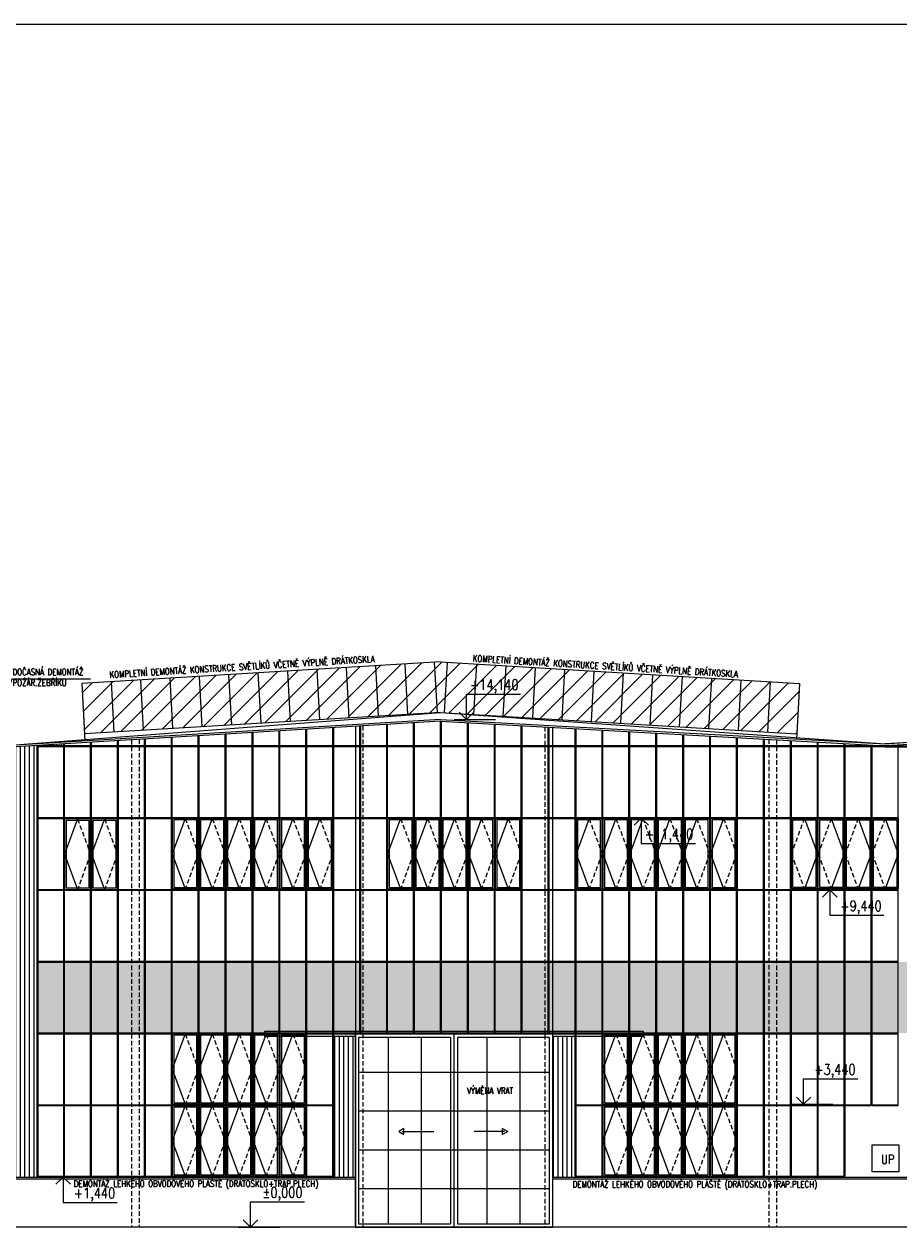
# Model space of a CAD drawing. Header units: millimetres. Extents: x -485339 to 350584, y -1189936 to 0.
# Tile 223 of 256: x -205000 to -180627, y -547608 to -513966. Entities that reach past the tile are written whole.
import ezdxf
from ezdxf import colors
from ezdxf.entities.mleader import LeaderData, LeaderLine
from ezdxf.enums import TextEntityAlignment as Align
from ezdxf.math import Vec2, Vec3

# ---------------------------------------------------------------- set-up
doc = ezdxf.new("R2010")
doc.units = ezdxf.units.MM
doc.header["$LTSCALE"] = 10
doc.linetypes.add('DASHED', pattern=[19.05, 12.7, -6.35])
doc.linetypes.add('ČÁRKOVANÁ', pattern=[19.05, 12.7, -6.35])
doc.layers.get('Defpoints').update_dxf_attribs({"color": 201})
for name, color, linetype, lineweight, true_color in [('BOUR_DVEŘE', 7, 'Continuous', 18, 0xdba400), ('BOUR_OBV.PLÁŠT', 7, 'Continuous', 18, 0xdba400), ('BOUR_OKNA', 7, 'Continuous', 18, 0xdba400), ('BOUR_ČÁRY_PLNÉ', 7, 'Continuous', 18, 0xdba400), ('BOUR_ŠRAFY', 7, 'Continuous', 18, 0xdba400), ('BOURÁNÍ_POPIS', 7, 'Continuous', 18, 0xdba400)]:
    doc.layers.add(name, color=color, linetype=linetype, lineweight=lineweight, true_color=true_color)
for name, color, linetype, lineweight in [('St__otvory_dveře', 40, 'Continuous', 18), ('St_kóty_výškové', 132, 'Continuous', 18), ('St_otvory_okna', 40, 'Continuous', 18), ('St_sloupy_opláštění_pohled', 25, 'ČÁRKOVANÁ', 18), ('St_čáry_obrys', 5, 'Continuous', 35), ('St_čáry_plné', 250, 'Continuous', 18)]:
    doc.layers.add(name, color=color, linetype=linetype, lineweight=lineweight)
doc.layers.add('St_plocha_místn', color=140, linetype='Continuous', lineweight=18, plot=False)
doc.styles.add('ROMANS', font='romans.shx', dxfattribs={"width": 0.8})
doc.styles.get("Standard").update_dxf_attribs({"font": 'simplex.shx', "width": 0.8})
pattern_1 = [(90, (0, 160416.98), (-127, 8e-15), [])]

# ---------------------------------------------------------------- blocks, each defined once
blk = doc.blocks.new('G$CE9516F89')
at = {"layer": 'St_otvory_okna', "color": 0}
for points in [[(0, 0), (725, 0), (725, 1962.5), (0, 1962.5)], [(40, 40), (685, 40), (685, 1922.5), (40, 1922.5)]]:
    blk.add_lwpolyline(points, close=True, dxfattribs=at)
blk.add_lwpolyline([(362.5, 1962.5), (0, 981.25), (362.5, 0)], dxfattribs=at)
at = {"layer": 'St_otvory_okna', "color": 0, "linetype": 'ČÁRKOVANÁ'}
blk.add_lwpolyline([(362.5, 1962.5), (725, 981.25), (362.5, 0)], dxfattribs=at)
blk = doc.blocks.new('*U3797')
at = {"layer": 'BOUR_OKNA'}
blk.add_blockref('G$CE9516F89', (-362.5, -981.25), dxfattribs=at)
blk = doc.blocks.new('*U3796')
at = {"layer": 'St_otvory_okna'}
for p in [(-3750, 0), (-3000, 0), (-2250, 0), (-1500, 0), (-750, 0), (0, 0)]:
    blk.add_blockref('*U3797', p, dxfattribs=at)
blk = doc.blocks.new('G$CDF0C6FA4')
at = {"layer": 'St__otvory_dveře', "color": 0}
for points in [[(0, 5462), (5275, 5462), (5275, 5312), (2758, 5312), (2758, 5388), (0, 5388), (-2758, 5388), (-2758, 5312), (-5275, 5312), (-5275, 5462)], [(-2758, 0), (2758, 0), (2758, 5388), (-2758, 5388)], [(-1541, 2665), (-1394, 2580), (-1394, 2749)], [(1501, 2665), (1354, 2580), (1354, 2749)]]:
    blk.add_lwpolyline(points, close=True, dxfattribs=at)
for points in [[(0, 5388), (0, 0)], [(-100, 5288), (-2658, 5288), (-2658, 100), (-100, 100)], [(-1838, 5288), (-1838, 100)], [(-919, 5288), (-919, 100)], [(-100, 5288), (-100, 100)], [(100, 100), (2658, 100), (2658, 5288), (100, 5288)], [(100, 5288), (100, 100)], [(919, 5288), (919, 100)], [(1838, 5288), (1838, 100)], [(2658, 4310), (-2658, 4310)], [(2658, 3234), (-2658, 3234)], [(-1443, 2665), (-560, 2665)], [(1403, 2665), (560, 2665)], [(-2658, 2154), (2658, 2154)], [(-2658, 1077), (2658, 1077)]]:
    blk.add_lwpolyline(points, dxfattribs=at)
blk = doc.blocks.new('*U3985')
at = {"color": 0, "linetype": 'ByBlock', "lineweight": -2}
blk.add_line((3, 0), (-7, 0), dxfattribs=at)
for points in [[(0, 0), (0, 6.12), (0, 6.12), (-13, 6.12)], [(1.75, 1.75), (0, 0), (-1.75, 1.75)]]:
    blk.add_lwpolyline(points, dxfattribs=at)
at = {"color": 0, "linetype": 'ByBlock', "lineweight": -2, "style": 'ROMANS', "width": 0.8}
for tag, p in [('VYSKA', (-3.45, 9.62)), ('POPIS_001', (-12.5, 5.12))]:
    blk.add_attdef(tag, text='', height=2.5, dxfattribs=at).set_placement(p, align=Align.TOP_RIGHT)
blk = doc.blocks.new('*U4032')
at = {"color": 0, "linetype": 'ByBlock', "lineweight": -2}
blk.add_line((3, 0), (-7, 0), dxfattribs=at)
for points in [[(0, 0), (0, -6.12), (0, -6.12), (-13, -6.12)], [(1.75, -1.75), (0, 0), (-1.75, -1.75)]]:
    blk.add_lwpolyline(points, dxfattribs=at)
at = {"color": 0, "linetype": 'ByBlock', "lineweight": -2, "style": 'ROMANS', "width": 0.8}
for tag, p in [('VYSKA', (-3.45, -2.62)), ('POPIS_001', (-12.5, -7.13))]:
    blk.add_attdef(tag, text='', height=2.5, dxfattribs=at).set_placement(p, align=Align.TOP_RIGHT)
blk = doc.blocks.new('*U4033')
at = {"color": 0, "linetype": 'ByBlock', "lineweight": -2}
blk.add_line((3, 0), (-7, 0), dxfattribs=at)
for points in [[(0, 0), (0, 6.12), (0, 6.12), (-13, 6.12)], [(1.75, 1.75), (0, 0), (-1.75, 1.75)]]:
    blk.add_lwpolyline(points, dxfattribs=at)
at = {"color": 0, "linetype": 'ByBlock', "lineweight": -2, "style": 'ROMANS', "width": 0.8}
for tag, p in [('VYSKA', (-3.45, 9.62)), ('POPIS_001', (-12.5, 5.12))]:
    blk.add_attdef(tag, text='', height=2.5, dxfattribs=at).set_placement(p, align=Align.TOP_RIGHT)
blk = doc.blocks.new('*U4034')
at = {"color": 0, "linetype": 'ByBlock', "lineweight": -2}
blk.add_line((3, 0), (-7, 0), dxfattribs=at)
for points in [[(0, 0), (0, -6.12), (0, -6.12), (-13, -6.12)], [(1.75, -1.75), (0, 0), (-1.75, -1.75)]]:
    blk.add_lwpolyline(points, dxfattribs=at)
at = {"color": 0, "linetype": 'ByBlock', "lineweight": -2, "style": 'ROMANS', "width": 0.8}
for tag, p in [('VYSKA', (-3.45, -2.62)), ('POPIS_001', (-12.5, -7.13))]:
    blk.add_attdef(tag, text='', height=2.5, dxfattribs=at).set_placement(p, align=Align.TOP_RIGHT)

msp = doc.modelspace()

# ---------------------------------------------------------------- hatches: boundary and pattern name
at = {"layer": 'BOUR_ŠRAFY', "linetype": 'DASHED'}
h = msp.add_hatch(dxfattribs=at)
h.set_pattern_fill('ANSI31', color=256, scale=120)
h.paths.add_polyline_path([(-203395.1, -532334.2), (-203311, -533734.2), (-193395.1, -533138.1), (-183472.2, -533734.6), (-183388, -532334.6), (-193395.1, -531733.1)])
at = {"layer": 'BOUR_ŠRAFY'}
h = msp.add_hatch(dxfattribs=at)
h.set_pattern_fill('ANSI31', color=256, scale=40, angle=45)
h.set_pattern_definition([(90, (0, 160416.98), (-127, 8e-15), [])])
h.paths.add_polyline_path([(-204647.8, -546080.2), (-204647.8, -534067.7), (-203897.8, -534067.7), (-203897.8, -534017.1), (-205646.3, -534122.2), (-205646.3, -546080.2)])
h = msp.add_hatch(dxfattribs=at)
h.set_pattern_fill('ANSI31', color=256, scale=40, angle=45)
h.set_pattern_definition(pattern_1)
h.paths.add_polyline_path([(-196372.8, -542167.7), (-196372.8, -546055.2), (-196372.8, -546080.2), (-195780.3, -546080.2), (-195780.3, -542167.7)])
h = msp.add_hatch(dxfattribs=at)
h.set_pattern_fill('ANSI31', color=256, scale=40, angle=45)
h.set_pattern_definition(pattern_1)
h.paths.add_polyline_path([(-190265.3, -542167.7), (-190265.3, -546080.2), (-189647.8, -546080.2), (-189647.8, -546055.2), (-189647.8, -542167.7)])
at = {"layer": 'St_otvory_okna'}
h = msp.add_hatch(color=254, dxfattribs=at)
h.dxf.hatch_style = 1
h.paths.add_polyline_path([(-203897.8, -540092.7), (-204622.8, -540092.7), (-204622.8, -542067.7), (-203897.8, -542067.7)])
h.paths.add_polyline_path([(-203147.8, -540092.7), (-203872.8, -540092.7), (-203872.8, -542067.7), (-203147.8, -542067.7)])
h.paths.add_polyline_path([(-202397.8, -540092.7), (-203122.8, -540092.7), (-203122.8, -542067.7), (-202397.8, -542067.7)])
h.paths.add_polyline_path([(-201647.8, -540092.7), (-202372.8, -540092.7), (-202372.8, -542067.7), (-201647.8, -542067.7)])
h.paths.add_polyline_path([(-200897.8, -540092.7), (-201622.8, -540092.7), (-201622.8, -542067.7), (-200897.8, -542067.7)])
h.paths.add_polyline_path([(-200872.8, -540092.7), (-200872.8, -542067.7), (-200147.8, -542067.7), (-200147.8, -540092.7)])
h.paths.add_polyline_path([(-200122.8, -540092.7), (-200122.8, -542067.7), (-199397.8, -542067.7), (-199397.8, -540092.7)])
h.paths.add_polyline_path([(-199372.8, -540092.7), (-199372.8, -542067.7), (-198647.8, -542067.7), (-198647.8, -540092.7)])
h.paths.add_polyline_path([(-198622.8, -540092.7), (-198622.8, -542067.7), (-197897.8, -542067.7), (-197897.8, -540092.7)])
h.paths.add_polyline_path([(-197872.8, -540092.7), (-197872.8, -542067.7), (-197147.8, -542067.7), (-197147.8, -540092.7)])
h.paths.add_polyline_path([(-196397.8, -540092.7), (-197122.8, -540092.7), (-197122.8, -542067.7), (-196397.8, -542067.7)])
h.paths.add_polyline_path([(-196372.8, -540092.7), (-196372.8, -542067.7), (-195647.8, -542067.7), (-195647.8, -540092.7)])
h.paths.add_polyline_path([(-194897.8, -540092.7), (-195622.8, -540092.7), (-195622.8, -542067.7), (-194897.8, -542067.7)])
h.paths.add_polyline_path([(-194872.8, -540092.7), (-194872.8, -542067.7), (-194147.8, -542067.7), (-194147.8, -540092.7)])
h.paths.add_polyline_path([(-194122.8, -540092.7), (-194122.8, -542067.7), (-193397.8, -542067.7), (-193397.8, -540092.7)])
h.paths.add_polyline_path([(-192622.8, -540092.7), (-192622.8, -542067.7), (-191897.8, -542067.7), (-191897.8, -540092.7)])
h.paths.add_polyline_path([(-193372.8, -540092.7), (-193372.8, -542067.7), (-192647.8, -542067.7), (-192647.8, -540092.7)])
h.paths.add_polyline_path([(-191872.8, -540092.7), (-191872.8, -542067.7), (-191147.8, -542067.7), (-191147.8, -540092.7)])
h.paths.add_polyline_path([(-191122.8, -542067.7), (-190397.8, -542067.7), (-190397.8, -540092.7), (-191122.8, -540092.7)])
h.paths.add_polyline_path([(-190372.8, -542067.7), (-189647.8, -542067.7), (-189647.8, -540092.7), (-190372.8, -540092.7)])
h.paths.add_polyline_path([(-189622.8, -542067.7), (-188897.8, -542067.7), (-188897.8, -540092.7), (-189622.8, -540092.7)])
h.paths.add_polyline_path([(-188872.8, -542067.7), (-188147.8, -542067.7), (-188147.8, -540092.7), (-188872.8, -540092.7)])
h.paths.add_polyline_path([(-188122.8, -542067.7), (-187397.8, -542067.7), (-187397.8, -540092.7), (-188122.8, -540092.7)])
h.paths.add_polyline_path([(-187372.8, -542067.7), (-186647.8, -542067.7), (-186647.8, -540092.7), (-187372.8, -540092.7)])
h.paths.add_polyline_path([(-186622.8, -542067.7), (-185897.8, -542067.7), (-185897.8, -540092.7), (-186622.8, -540092.7)])
h.paths.add_polyline_path([(-185872.8, -542067.7), (-185147.8, -542067.7), (-185147.8, -540092.7), (-185872.8, -540092.7)])
h.paths.add_polyline_path([(-185122.8, -542067.7), (-184397.8, -542067.7), (-184397.8, -540092.7), (-185122.8, -540092.7)])
h.paths.add_polyline_path([(-184372.8, -542067.7), (-183647.8, -542067.7), (-183647.8, -540092.7), (-184372.8, -540092.7)])
h.paths.add_polyline_path([(-183622.8, -542067.7), (-182897.8, -542067.7), (-182897.8, -540092.7), (-183622.8, -540092.7)])
h.paths.add_polyline_path([(-182872.8, -542067.7), (-182147.8, -542067.7), (-182147.8, -540092.7), (-182872.8, -540092.7)])
h.paths.add_polyline_path([(-182122.8, -540092.7), (-182122.8, -542067.7), (-181397.8, -542067.7), (-181397.8, -540092.7)])
h.paths.add_polyline_path([(-181372.8, -540092.7), (-181372.8, -542067.7), (-180647.8, -542067.7), (-180647.8, -540092.7)])
h.paths.add_polyline_path([(-180622.8, -542067.7), (-179897.8, -542067.7), (-179897.8, -540092.7), (-180622.8, -540092.7)])
h.paths.add_polyline_path([(-179872.8, -542067.7), (-179147.8, -542067.7), (-179147.8, -540092.7), (-179872.8, -540092.7)])
h.paths.add_polyline_path([(-179122.8, -540092.7), (-179122.8, -542067.7), (-178397.8, -542067.7), (-178397.8, -540092.7)])
h.paths.add_polyline_path([(-178372.8, -540092.7), (-178372.8, -542067.7), (-177647.8, -542067.7), (-177647.8, -540092.7)])
h.paths.add_polyline_path([(-177622.8, -540092.7), (-177622.8, -542067.7), (-176897.8, -542067.7), (-176897.8, -540092.7)])
h.paths.add_polyline_path([(-176147.8, -540092.7), (-176872.8, -540092.7), (-176872.8, -542067.7), (-176147.8, -542067.7)])
h.paths.add_polyline_path([(-175397.8, -540092.7), (-176122.8, -540092.7), (-176122.8, -542067.7), (-175397.8, -542067.7)])
h.paths.add_polyline_path([(-174647.8, -540092.7), (-175372.8, -540092.7), (-175372.8, -542067.7), (-174647.8, -542067.7)])
h.paths.add_polyline_path([(-173897.8, -540092.7), (-174622.8, -540092.7), (-174622.8, -542067.7), (-173897.8, -542067.7)])
h.paths.add_polyline_path([(-173147.8, -540092.7), (-173872.8, -540092.7), (-173872.8, -542067.7), (-173147.8, -542067.7)])
h.paths.add_polyline_path([(-173122.8, -540092.7), (-173122.8, -542067.7), (-172397.8, -542067.7), (-172397.8, -540092.7)])
h.paths.add_polyline_path([(-172372.8, -540092.7), (-172372.8, -542067.7), (-171647.8, -542067.7), (-171647.8, -540092.7)])
h.paths.add_polyline_path([(-171622.8, -542067.7), (-170897.8, -542067.7), (-170897.8, -540092.7), (-171622.8, -540092.7)])
h.paths.add_polyline_path([(-170872.8, -542067.7), (-170147.8, -542067.7), (-170147.8, -540092.7), (-170872.8, -540092.7)])
h.paths.add_polyline_path([(-170122.8, -542067.7), (-169397.8, -542067.7), (-169397.8, -540092.7), (-170122.8, -540092.7)])
h.paths.add_polyline_path([(-169372.8, -542067.7), (-168647.8, -542067.7), (-168647.8, -540092.7), (-169372.8, -540092.7)])
h.paths.add_polyline_path([(-168622.8, -542067.7), (-167897.8, -542067.7), (-167897.8, -540092.7), (-168622.8, -540092.7)])
h.paths.add_polyline_path([(-167872.8, -542067.7), (-167147.8, -542067.7), (-167147.8, -540092.7), (-167872.8, -540092.7)])
h.paths.add_polyline_path([(-166397.8, -540092.7), (-167122.8, -540092.7), (-167122.8, -542067.7), (-166397.8, -542067.7)])
h.paths.add_polyline_path([(-166372.8, -542067.7), (-165647.8, -542067.7), (-165647.8, -540092.7), (-166372.8, -540092.7)])
h.paths.add_polyline_path([(-165622.8, -542067.7), (-164897.8, -542067.7), (-164897.8, -540092.7), (-165622.8, -540092.7)])
h.paths.add_polyline_path([(-164147.8, -540092.7), (-164872.8, -540092.7), (-164872.8, -542067.7), (-164147.8, -542067.7)])
h.paths.add_polyline_path([(-163397.8, -540092.7), (-164122.8, -540092.7), (-164122.8, -542067.7), (-163397.8, -542067.7)])
h.paths.add_polyline_path([(-162647.8, -540092.7), (-163372.8, -540092.7), (-163372.8, -542067.7), (-162647.8, -542067.7)])
h.paths.add_polyline_path([(-161897.8, -540092.7), (-162622.8, -540092.7), (-162622.8, -542067.7), (-161897.8, -542067.7)])
h.paths.add_polyline_path([(-161147.8, -540092.7), (-161872.8, -540092.7), (-161872.8, -542067.7), (-161147.8, -542067.7)])
h.paths.add_polyline_path([(-161122.8, -542067.7), (-160397.8, -542067.7), (-160397.8, -540092.7), (-161122.8, -540092.7)])
h.paths.add_polyline_path([(-160372.8, -542067.7), (-159647.8, -542067.7), (-159647.8, -540092.7), (-160372.8, -540092.7)])
h.paths.add_polyline_path([(-159622.8, -542067.7), (-158897.8, -542067.7), (-158897.8, -540092.7), (-159622.8, -540092.7)])
h.paths.add_polyline_path([(-158872.8, -540092.7), (-158872.8, -542067.7), (-158147.8, -542067.7), (-158147.8, -540092.7)])
h.paths.add_polyline_path([(-157397.8, -540092.7), (-158122.8, -540092.7), (-158122.8, -542067.7), (-157397.8, -542067.7)])

# ---------------------------------------------------------------- linework, layer by layer
at = {"layer": 'BOUR_OBV.PLÁŠT'}
for points in [[(-195647.8, -534092.7), (-195647.8, -533521.1)], [(-195622.8, -534092.7), (-195622.8, -533519.6)], [(-194897.8, -534092.7), (-194897.8, -533476)], [(-194872.8, -534092.7), (-194872.8, -533474.5)], [(-194147.8, -534092.7), (-194147.8, -533430.9)], [(-194122.8, -534092.7), (-194122.8, -533429.4)], [(-193397.8, -534092.7), (-193397.8, -533386.2)], [(-193372.8, -534092.7), (-193372.8, -533387.6)], [(-192647.8, -534092.7), (-192647.8, -533427.4)], [(-192622.8, -534092.7), (-192622.8, -533428.8)], [(-191897.8, -534092.7), (-191897.8, -533468.7)], [(-191872.8, -534092.7), (-191872.8, -533470.1)], [(-191147.8, -534092.7), (-191147.8, -533510)], [(-191122.8, -534092.7), (-191122.8, -533511.3)], [(-190397.8, -534092.7), (-190397.8, -533551.2)], [(-190372.8, -534092.7), (-190372.8, -533552.6)], [(-201647.8, -534092.7), (-201647.8, -533881.8)], [(-201622.8, -534092.7), (-201622.8, -533880.3)], [(-200897.8, -534092.7), (-200897.8, -533836.7)], [(-200872.8, -534092.7), (-200872.8, -533835.2)], [(-200147.8, -534092.7), (-200147.8, -533791.6)], [(-200122.8, -534092.7), (-200122.8, -533790.1)], [(-199397.8, -534092.7), (-199397.8, -533746.5)], [(-199372.8, -534092.7), (-199372.8, -533745)], [(-198647.8, -534092.7), (-198647.8, -533701.5)], [(-198622.8, -534092.7), (-198622.8, -533700)], [(-197897.8, -534092.7), (-197897.8, -533656.4)], [(-197872.8, -534092.7), (-197872.8, -533654.9)], [(-197147.8, -534092.7), (-197147.8, -533611.3)], [(-197122.8, -534092.7), (-197122.8, -533609.8)], [(-196397.8, -534092.7), (-196397.8, -533566.2)], [(-196372.8, -534092.7), (-196372.8, -533564.7)], [(-189647.8, -534092.7), (-189647.8, -533592.5)], [(-189622.8, -534092.7), (-189622.8, -533593.9)], [(-188897.8, -534092.7), (-188897.8, -533633.7)], [(-188872.8, -534092.7), (-188872.8, -533635.1)], [(-188147.8, -534092.7), (-188147.8, -533675)], [(-188122.8, -534092.7), (-188122.8, -533676.4)], [(-187397.8, -534092.7), (-187397.8, -533716.3)], [(-187372.8, -534092.7), (-187372.8, -533717.6)], [(-186647.8, -534092.7), (-186647.8, -533757.5)], [(-186622.8, -534092.7), (-186622.8, -533758.9)], [(-185897.8, -534092.7), (-185897.8, -533798.8)], [(-185872.8, -534092.7), (-185872.8, -533800.2)], [(-185147.8, -534092.7), (-185147.8, -533840)], [(-185122.8, -534092.7), (-185122.8, -533841.4)], [(-184397.8, -534092.7), (-184397.8, -533881.3)], [(-184372.8, -534092.7), (-184372.8, -533882.7)], [(-181010.3, -534067.7), (-204647.8, -534067.7), (-204647.8, -546080.2), (-196372.8, -546080.2), (-196372.8, -546055.2)], [(-181010.3, -534092.7), (-204622.8, -534092.7), (-204622.8, -546055.2), (-196372.8, -546055.2)], [(-203897.8, -534092.7), (-203897.8, -534017.1)], [(-203897.8, -546055.2), (-203897.8, -534092.7)], [(-203872.8, -534092.7), (-203872.8, -534015.5)], [(-203872.8, -546055.2), (-203872.8, -534092.7)], [(-203147.8, -534092.7), (-203147.8, -533972)], [(-203147.8, -546055.2), (-203147.8, -534092.7)], [(-203122.8, -534092.7), (-203122.8, -533970.5)], [(-203122.8, -546055.2), (-203122.8, -534092.7)], [(-202397.8, -534092.7), (-202397.8, -533926.9)], [(-202397.8, -546055.2), (-202397.8, -534092.7)], [(-202372.8, -534092.7), (-202372.8, -533925.4)], [(-202372.8, -546055.2), (-202372.8, -534092.7)], [(-201647.8, -546055.2), (-201647.8, -534092.7)], [(-201622.8, -546055.2), (-201622.8, -534092.7)], [(-200897.8, -546055.2), (-200897.8, -534092.7)], [(-200872.8, -546055.2), (-200872.8, -534092.7)], [(-200147.8, -546055.2), (-200147.8, -534092.7)], [(-200122.8, -546055.2), (-200122.8, -534092.7)], [(-199397.8, -546055.2), (-199397.8, -534092.7)], [(-199372.8, -546055.2), (-199372.8, -534092.7)], [(-198647.8, -546055.2), (-198647.8, -534092.7)], [(-198622.8, -546055.2), (-198622.8, -534092.7)], [(-197897.8, -546055.2), (-197897.8, -534092.7)], [(-197872.8, -546055.2), (-197872.8, -534092.7)], [(-197147.8, -546055.2), (-197147.8, -534092.7)], [(-197122.8, -546055.2), (-197122.8, -534092.7)], [(-196397.8, -546055.2), (-196397.8, -534092.7)], [(-196372.8, -546055.2), (-196372.8, -534092.7)], [(-195647.8, -542067.7), (-195647.8, -534092.7)], [(-195622.8, -542067.7), (-195622.8, -534092.7)], [(-194897.8, -542067.7), (-194897.8, -534092.7)], [(-194872.8, -542067.7), (-194872.8, -534092.7)], [(-194147.8, -542067.7), (-194147.8, -534092.7)], [(-194122.8, -542067.7), (-194122.8, -534092.7)], [(-193397.8, -542067.7), (-193397.8, -534092.7)], [(-193372.8, -542067.7), (-193372.8, -534092.7)], [(-192647.8, -542067.7), (-192647.8, -534092.7)], [(-192622.8, -542067.7), (-192622.8, -534092.7)], [(-191897.8, -542067.7), (-191897.8, -534092.7)], [(-191872.8, -542067.7), (-191872.8, -534092.7)], [(-191147.8, -542067.7), (-191147.8, -534092.7)], [(-191122.8, -542067.7), (-191122.8, -534092.7)], [(-190397.8, -542067.7), (-190397.8, -534092.7)], [(-190372.8, -542067.7), (-190372.8, -534092.7)], [(-189647.8, -546055.2), (-189647.8, -534092.7)], [(-189622.8, -546055.2), (-189622.8, -534092.7)], [(-188897.8, -546055.2), (-188897.8, -534092.7)], [(-188872.8, -546055.2), (-188872.8, -534092.7)], [(-188147.8, -546055.2), (-188147.8, -534092.7)], [(-188122.8, -546055.2), (-188122.8, -534092.7)], [(-187397.8, -546055.2), (-187397.8, -534092.7)], [(-187372.8, -546055.2), (-187372.8, -534092.7)], [(-186647.8, -546055.2), (-186647.8, -534092.7)], [(-186622.8, -546055.2), (-186622.8, -534092.7)], [(-185897.8, -546055.2), (-185897.8, -534092.7)], [(-185872.8, -546055.2), (-185872.8, -534092.7)], [(-185147.8, -546055.2), (-185147.8, -534092.7)], [(-185122.8, -546055.2), (-185122.8, -534092.7)], [(-184397.8, -546055.2), (-184397.8, -534092.7)], [(-184372.8, -546055.2), (-184372.8, -534092.7)], [(-183647.8, -534092.7), (-183647.8, -533922.6)], [(-183647.8, -546055.2), (-183647.8, -534092.7)], [(-183622.8, -534092.7), (-183622.8, -533923.9)], [(-183622.8, -546055.2), (-183622.8, -534092.7)], [(-182897.8, -534092.7), (-182897.8, -533963.8)], [(-182897.8, -546055.2), (-182897.8, -534092.7)], [(-182872.8, -534092.7), (-182872.8, -533965.2)], [(-182872.8, -546055.2), (-182872.8, -534092.7)], [(-182147.8, -534092.7), (-182147.8, -534005.1)], [(-182147.8, -546055.2), (-182147.8, -534092.7)], [(-182122.8, -534092.7), (-182122.8, -534006.5)], [(-182122.8, -546055.2), (-182122.8, -534092.7)], [(-181397.8, -534092.7), (-181397.8, -534046.3)], [(-181397.8, -544092.7), (-181397.8, -534092.7)], [(-181372.8, -534092.7), (-181372.8, -534047.7)], [(-181372.8, -544092.7), (-181372.8, -534092.7)], [(-180647.8, -534092.7), (-180647.8, -534047.7)], [(-180647.8, -544092.7), (-180647.8, -534092.7)], [(-204622.8, -536067.7), (-203897.8, -536067.7)], [(-204622.8, -536092.7), (-203897.8, -536092.7)], [(-203872.8, -536067.7), (-203147.8, -536067.7)], [(-203872.8, -536092.7), (-203147.8, -536092.7)], [(-203122.8, -536067.7), (-202397.8, -536067.7)], [(-203122.8, -536092.7), (-202397.8, -536092.7)], [(-202372.8, -536067.7), (-201647.8, -536067.7)], [(-202372.8, -536092.7), (-201647.8, -536092.7)], [(-201622.8, -536067.7), (-200897.8, -536067.7)], [(-201622.8, -536092.7), (-200897.8, -536092.7)], [(-200872.8, -536067.7), (-200147.8, -536067.7)], [(-200872.8, -536092.7), (-200147.8, -536092.7)], [(-200122.8, -536067.7), (-199397.8, -536067.7)], [(-200122.8, -536092.7), (-199397.8, -536092.7)], [(-199372.8, -536067.7), (-198647.8, -536067.7)], [(-199372.8, -536092.7), (-198647.8, -536092.7)], [(-198622.8, -536067.7), (-197897.8, -536067.7)], [(-198622.8, -536092.7), (-197897.8, -536092.7)], [(-197872.8, -536067.7), (-197147.8, -536067.7)], [(-197872.8, -536092.7), (-197147.8, -536092.7)], [(-197122.8, -536067.7), (-196397.8, -536067.7)], [(-197122.8, -536092.7), (-196397.8, -536092.7)], [(-196372.8, -536067.7), (-195647.8, -536067.7)], [(-196372.8, -536092.7), (-195647.8, -536092.7)], [(-195622.8, -536067.7), (-194897.8, -536067.7)], [(-195622.8, -536092.7), (-194897.8, -536092.7)], [(-194872.8, -536067.7), (-194147.8, -536067.7)], [(-194872.8, -536092.7), (-194147.8, -536092.7)], [(-194122.8, -536067.7), (-193397.8, -536067.7)], [(-194122.8, -536092.7), (-193397.8, -536092.7)], [(-193372.8, -536067.7), (-192647.8, -536067.7)], [(-193372.8, -536092.7), (-192647.8, -536092.7)], [(-192622.8, -536067.7), (-191897.8, -536067.7)], [(-192622.8, -536092.7), (-191897.8, -536092.7)], [(-191872.8, -536067.7), (-191147.8, -536067.7)], [(-191872.8, -536092.7), (-191147.8, -536092.7)], [(-191122.8, -536067.7), (-190397.8, -536067.7)], [(-191122.8, -536092.7), (-190397.8, -536092.7)], [(-190372.8, -536067.7), (-189647.8, -536067.7)], [(-190372.8, -536092.7), (-189647.8, -536092.7)], [(-189622.8, -536067.7), (-188897.8, -536067.7)], [(-189622.8, -536092.7), (-188897.8, -536092.7)], [(-188872.8, -536067.7), (-188147.8, -536067.7)], [(-188872.8, -536092.7), (-188147.8, -536092.7)], [(-188122.8, -536067.7), (-187397.8, -536067.7)], [(-188122.8, -536092.7), (-187397.8, -536092.7)], [(-187372.8, -536067.7), (-186647.8, -536067.7)], [(-187372.8, -536092.7), (-186647.8, -536092.7)], [(-186622.8, -536067.7), (-185897.8, -536067.7)], [(-186622.8, -536092.7), (-185897.8, -536092.7)], [(-185872.8, -536067.7), (-185147.8, -536067.7)], [(-185872.8, -536092.7), (-185147.8, -536092.7)], [(-185122.8, -536067.7), (-184397.8, -536067.7)], [(-185122.8, -536092.7), (-184397.8, -536092.7)], [(-184372.8, -536067.7), (-183647.8, -536067.7)], [(-184372.8, -536092.7), (-183647.8, -536092.7)], [(-183622.8, -536067.7), (-182897.8, -536067.7)], [(-183622.8, -536092.7), (-182897.8, -536092.7)], [(-182872.8, -536067.7), (-182147.8, -536067.7)], [(-182872.8, -536092.7), (-182147.8, -536092.7)], [(-182122.8, -536067.7), (-181397.8, -536067.7)], [(-182122.8, -536092.7), (-181397.8, -536092.7)], [(-181372.8, -536067.7), (-180647.8, -536067.7)], [(-181372.8, -536092.7), (-180647.8, -536092.7)], [(-204622.8, -538067.7), (-203897.8, -538067.7)], [(-204622.8, -538092.7), (-203897.8, -538092.7)], [(-203872.8, -538067.7), (-203147.8, -538067.7)], [(-203872.8, -538092.7), (-203147.8, -538092.7)], [(-203122.8, -538067.7), (-202397.8, -538067.7)], [(-203122.8, -538092.7), (-202397.8, -538092.7)], [(-202372.8, -538067.7), (-201647.8, -538067.7)], [(-202372.8, -538092.7), (-201647.8, -538092.7)], [(-201622.8, -538067.7), (-200897.8, -538067.7)], [(-201622.8, -538092.7), (-200897.8, -538092.7)], [(-200872.8, -538067.7), (-200147.8, -538067.7)], [(-200872.8, -538092.7), (-200147.8, -538092.7)], [(-200122.8, -538067.7), (-199397.8, -538067.7)], [(-200122.8, -538092.7), (-199397.8, -538092.7)], [(-199372.8, -538067.7), (-198647.8, -538067.7)], [(-199372.8, -538092.7), (-198647.8, -538092.7)], [(-198622.8, -538067.7), (-197897.8, -538067.7)], [(-198622.8, -538092.7), (-197897.8, -538092.7)], [(-197872.8, -538067.7), (-197147.8, -538067.7)], [(-197872.8, -538092.7), (-197147.8, -538092.7)], [(-197122.8, -538067.7), (-196397.8, -538067.7)], [(-197122.8, -538092.7), (-196397.8, -538092.7)], [(-196372.8, -538067.7), (-195647.8, -538067.7)], [(-196372.8, -538092.7), (-195647.8, -538092.7)], [(-195622.8, -538067.7), (-194897.8, -538067.7)], [(-195622.8, -538092.7), (-194897.8, -538092.7)], [(-194872.8, -538067.7), (-194147.8, -538067.7)], [(-194872.8, -538092.7), (-194147.8, -538092.7)], [(-194122.8, -538067.7), (-193397.8, -538067.7)], [(-194122.8, -538092.7), (-193397.8, -538092.7)], [(-193372.8, -538067.7), (-192647.8, -538067.7)], [(-193372.8, -538092.7), (-192647.8, -538092.7)], [(-192622.8, -538067.7), (-191897.8, -538067.7)], [(-192622.8, -538092.7), (-191897.8, -538092.7)], [(-191872.8, -538067.7), (-191147.8, -538067.7)], [(-191872.8, -538092.7), (-191147.8, -538092.7)], [(-191122.8, -538067.7), (-190397.8, -538067.7)], [(-191122.8, -538092.7), (-190397.8, -538092.7)], [(-190372.8, -538067.7), (-189647.8, -538067.7)], [(-190372.8, -538092.7), (-189647.8, -538092.7)], [(-189622.8, -538067.7), (-188897.8, -538067.7)], [(-189622.8, -538092.7), (-188897.8, -538092.7)], [(-188872.8, -538067.7), (-188147.8, -538067.7)], [(-188872.8, -538092.7), (-188147.8, -538092.7)], [(-188122.8, -538067.7), (-187397.8, -538067.7)], [(-188122.8, -538092.7), (-187397.8, -538092.7)], [(-187372.8, -538067.7), (-186647.8, -538067.7)], [(-187372.8, -538092.7), (-186647.8, -538092.7)], [(-186622.8, -538067.7), (-185897.8, -538067.7)], [(-186622.8, -538092.7), (-185897.8, -538092.7)], [(-185872.8, -538067.7), (-185147.8, -538067.7)], [(-185872.8, -538092.7), (-185147.8, -538092.7)], [(-185122.8, -538067.7), (-184397.8, -538067.7)], [(-185122.8, -538092.7), (-184397.8, -538092.7)], [(-184372.8, -538067.7), (-183647.8, -538067.7)], [(-184372.8, -538092.7), (-183647.8, -538092.7)], [(-183622.8, -538067.7), (-182897.8, -538067.7)], [(-183622.8, -538092.7), (-182897.8, -538092.7)], [(-182872.8, -538067.7), (-182147.8, -538067.7)], [(-182872.8, -538092.7), (-182147.8, -538092.7)], [(-182122.8, -538067.7), (-181397.8, -538067.7)], [(-182122.8, -538092.7), (-181397.8, -538092.7)], [(-181372.8, -538067.7), (-180647.8, -538067.7)], [(-181372.8, -538092.7), (-180647.8, -538092.7)], [(-204622.8, -540067.7), (-203897.8, -540067.7)], [(-204622.8, -540092.7), (-203897.8, -540092.7)], [(-203872.8, -540067.7), (-203147.8, -540067.7)], [(-203872.8, -540092.7), (-203147.8, -540092.7)], [(-203122.8, -540067.7), (-202397.8, -540067.7)], [(-203122.8, -540092.7), (-202397.8, -540092.7)], [(-202372.8, -540067.7), (-201647.8, -540067.7)], [(-202372.8, -540092.7), (-201647.8, -540092.7)], [(-201622.8, -540067.7), (-200897.8, -540067.7)], [(-201622.8, -540092.7), (-200897.8, -540092.7)], [(-200872.8, -540067.7), (-200147.8, -540067.7)], [(-200872.8, -540092.7), (-200147.8, -540092.7)], [(-200122.8, -540067.7), (-199397.8, -540067.7)], [(-200122.8, -540092.7), (-199397.8, -540092.7)], [(-199372.8, -540067.7), (-198647.8, -540067.7)], [(-199372.8, -540092.7), (-198647.8, -540092.7)], [(-198622.8, -540067.7), (-197897.8, -540067.7)], [(-198622.8, -540092.7), (-197897.8, -540092.7)], [(-197872.8, -540067.7), (-197147.8, -540067.7)], [(-197872.8, -540092.7), (-197147.8, -540092.7)], [(-197122.8, -540067.7), (-196397.8, -540067.7)], [(-197122.8, -540092.7), (-196397.8, -540092.7)], [(-196372.8, -540067.7), (-195647.8, -540067.7)], [(-196372.8, -540092.7), (-195647.8, -540092.7)], [(-195622.8, -540067.7), (-194897.8, -540067.7)], [(-195622.8, -540092.7), (-194897.8, -540092.7)], [(-194872.8, -540067.7), (-194147.8, -540067.7)], [(-194872.8, -540092.7), (-194147.8, -540092.7)], [(-194122.8, -540067.7), (-193397.8, -540067.7)], [(-194122.8, -540092.7), (-193397.8, -540092.7)], [(-193372.8, -540067.7), (-192647.8, -540067.7)], [(-193372.8, -540092.7), (-192647.8, -540092.7)], [(-192622.8, -540067.7), (-191897.8, -540067.7)], [(-192622.8, -540092.7), (-191897.8, -540092.7)], [(-191872.8, -540067.7), (-191147.8, -540067.7)], [(-191872.8, -540092.7), (-191147.8, -540092.7)], [(-191122.8, -540067.7), (-190397.8, -540067.7)], [(-191122.8, -540092.7), (-190397.8, -540092.7)], [(-190372.8, -540067.7), (-189647.8, -540067.7)], [(-190372.8, -540092.7), (-189647.8, -540092.7)], [(-189622.8, -540067.7), (-188897.8, -540067.7)], [(-189622.8, -540092.7), (-188897.8, -540092.7)], [(-188872.8, -540067.7), (-188147.8, -540067.7)], [(-188872.8, -540092.7), (-188147.8, -540092.7)], [(-188122.8, -540067.7), (-187397.8, -540067.7)], [(-188122.8, -540092.7), (-187397.8, -540092.7)], [(-187372.8, -540067.7), (-186647.8, -540067.7)], [(-187372.8, -540092.7), (-186647.8, -540092.7)], [(-186622.8, -540067.7), (-185897.8, -540067.7)], [(-186622.8, -540092.7), (-185897.8, -540092.7)], [(-185872.8, -540067.7), (-185147.8, -540067.7)], [(-185872.8, -540092.7), (-185147.8, -540092.7)], [(-185122.8, -540067.7), (-184397.8, -540067.7)], [(-185122.8, -540092.7), (-184397.8, -540092.7)], [(-184372.8, -540067.7), (-183647.8, -540067.7)], [(-184372.8, -540092.7), (-183647.8, -540092.7)], [(-183622.8, -540067.7), (-182897.8, -540067.7)], [(-183622.8, -540092.7), (-182897.8, -540092.7)], [(-182872.8, -540067.7), (-182147.8, -540067.7)], [(-182872.8, -540092.7), (-182147.8, -540092.7)], [(-182122.8, -540067.7), (-181397.8, -540067.7)], [(-182122.8, -540092.7), (-181397.8, -540092.7)], [(-181372.8, -540067.7), (-180647.8, -540067.7)], [(-181372.8, -540092.7), (-180647.8, -540092.7)], [(-204622.8, -542067.7), (-203897.8, -542067.7)], [(-204622.8, -542092.7), (-203897.8, -542092.7)], [(-203872.8, -542067.7), (-203147.8, -542067.7)], [(-203872.8, -542092.7), (-203147.8, -542092.7)], [(-203122.8, -542067.7), (-202397.8, -542067.7)], [(-203122.8, -542092.7), (-202397.8, -542092.7)], [(-202372.8, -542067.7), (-201647.8, -542067.7)], [(-202372.8, -542092.7), (-201647.8, -542092.7)], [(-201622.8, -542067.7), (-200897.8, -542067.7)], [(-201622.8, -542092.7), (-200897.8, -542092.7)], [(-200872.8, -542067.7), (-200147.8, -542067.7)], [(-200872.8, -542092.7), (-200147.8, -542092.7)], [(-200122.8, -542067.7), (-199397.8, -542067.7)], [(-200122.8, -542092.7), (-199397.8, -542092.7)], [(-199372.8, -542067.7), (-198647.8, -542067.7)], [(-199372.8, -542092.7), (-198647.8, -542092.7)], [(-198622.8, -542067.7), (-197897.8, -542067.7)], [(-198622.8, -542092.7), (-197897.8, -542092.7)], [(-197872.8, -542067.7), (-197147.8, -542067.7)], [(-197872.8, -542092.7), (-197147.8, -542092.7)], [(-197122.8, -542067.7), (-196397.8, -542067.7)], [(-197122.8, -542092.7), (-196397.8, -542092.7)], [(-196372.8, -542067.7), (-189647.8, -542067.7)], [(-196372.8, -542092.7), (-189647.8, -542092.7)], [(-189622.8, -542067.7), (-188897.8, -542067.7)], [(-189622.8, -542092.7), (-188897.8, -542092.7)], [(-188872.8, -542067.7), (-188147.8, -542067.7)], [(-188872.8, -542092.7), (-188147.8, -542092.7)], [(-188122.8, -542067.7), (-187397.8, -542067.7)], [(-188122.8, -542092.7), (-187397.8, -542092.7)], [(-187372.8, -542067.7), (-186647.8, -542067.7)], [(-187372.8, -542092.7), (-186647.8, -542092.7)], [(-186622.8, -542067.7), (-185897.8, -542067.7)], [(-186622.8, -542092.7), (-185897.8, -542092.7)], [(-185872.8, -542067.7), (-185147.8, -542067.7)], [(-185872.8, -542092.7), (-185147.8, -542092.7)], [(-185122.8, -542067.7), (-184397.8, -542067.7)], [(-185122.8, -542092.7), (-184397.8, -542092.7)], [(-184372.8, -542067.7), (-183647.8, -542067.7)], [(-184372.8, -542092.7), (-183647.8, -542092.7)], [(-183622.8, -542067.7), (-182897.8, -542067.7)], [(-183622.8, -542092.7), (-182897.8, -542092.7)], [(-182872.8, -542067.7), (-182147.8, -542067.7)], [(-182872.8, -542092.7), (-182147.8, -542092.7)], [(-182122.8, -542067.7), (-181397.8, -542067.7)], [(-182122.8, -542092.7), (-181397.8, -542092.7)], [(-181372.8, -542067.7), (-180647.8, -542067.7)], [(-181372.8, -542092.7), (-180647.8, -542092.7)], [(-204622.8, -544067.7), (-203897.8, -544067.7)], [(-204622.8, -544092.7), (-203897.8, -544092.7)], [(-203872.8, -544067.7), (-203147.8, -544067.7)], [(-203872.8, -544092.7), (-203147.8, -544092.7)], [(-203122.8, -544067.7), (-202397.8, -544067.7)], [(-203122.8, -544092.7), (-202397.8, -544092.7)], [(-202372.8, -544067.7), (-201647.8, -544067.7)], [(-202372.8, -544092.7), (-201647.8, -544092.7)], [(-201622.8, -544067.7), (-200897.8, -544067.7)], [(-201622.8, -544092.7), (-200897.8, -544092.7)], [(-200872.8, -544067.7), (-200147.8, -544067.7)], [(-200872.8, -544092.7), (-200147.8, -544092.7)], [(-200122.8, -544067.7), (-199397.8, -544067.7)], [(-200122.8, -544092.7), (-199397.8, -544092.7)], [(-199372.8, -544067.7), (-198647.8, -544067.7)], [(-199372.8, -544092.7), (-198647.8, -544092.7)], [(-198622.8, -544067.7), (-197897.8, -544067.7)], [(-198622.8, -544092.7), (-197897.8, -544092.7)], [(-197872.8, -544067.7), (-197147.8, -544067.7)], [(-197872.8, -544092.7), (-197147.8, -544092.7)], [(-197122.8, -544067.7), (-196397.8, -544067.7)], [(-197122.8, -544092.7), (-196397.8, -544092.7)], [(-189622.8, -544067.7), (-188897.8, -544067.7)], [(-189622.8, -544092.7), (-188897.8, -544092.7)], [(-188872.8, -544067.7), (-188147.8, -544067.7)], [(-188872.8, -544092.7), (-188147.8, -544092.7)], [(-188122.8, -544067.7), (-187397.8, -544067.7)], [(-188122.8, -544092.7), (-187397.8, -544092.7)], [(-187372.8, -544067.7), (-186647.8, -544067.7)], [(-187372.8, -544092.7), (-186647.8, -544092.7)], [(-186622.8, -544067.7), (-185897.8, -544067.7)], [(-186622.8, -544092.7), (-185897.8, -544092.7)], [(-185872.8, -544067.7), (-185147.8, -544067.7)], [(-185872.8, -544092.7), (-185147.8, -544092.7)], [(-185122.8, -544067.7), (-184397.8, -544067.7)], [(-185122.8, -544092.7), (-184397.8, -544092.7)], [(-184372.8, -544067.7), (-183647.8, -544067.7)], [(-184372.8, -544092.7), (-183647.8, -544092.7)], [(-183622.8, -544067.7), (-182897.8, -544067.7)], [(-183622.8, -544092.7), (-182897.8, -544092.7)], [(-182872.8, -544067.7), (-182147.8, -544067.7)], [(-182872.8, -544092.7), (-182147.8, -544092.7)], [(-182122.8, -544067.7), (-181397.8, -544067.7)], [(-182122.8, -544092.7), (-181397.8, -544092.7)], [(-181372.8, -544067.7), (-180647.8, -544067.7)], [(-181372.8, -544092.7), (-180647.8, -544092.7)], [(-189647.8, -546055.2), (-182122.8, -546055.2)], [(-189647.8, -546055.2), (-189647.8, -546080.2)]]:
    msp.add_lwpolyline(points, dxfattribs=at)
at = {"layer": 'BOUR_ČÁRY_PLNÉ'}
msp.add_line((-193572.9, -531743.7), (-193495.8, -533144.2), dxfattribs=at)
for points in [[(-193395.1, -531733.1), (-203395.1, -532334.2)], [(-195209.9, -531842.1), (-195132.9, -533242.6)], [(-194391.4, -531792.9), (-194314.4, -533193.4)], [(-193395.1, -531733.1), (-183395.1, -532334.2)], [(-193217.4, -531743.7), (-193294.5, -533144.2)], [(-192398.9, -531792.9), (-192475.9, -533193.4)], [(-191580.4, -531842.1), (-191657.4, -533242.6)], [(-200939.6, -532186.6), (-200862.5, -533587)], [(-200121, -532137.4), (-200044, -533537.8)], [(-199302.5, -532088.2), (-199225.5, -533488.6)], [(-198484, -532039), (-198407, -533439.4)], [(-197665.5, -531989.8), (-197588.4, -533390.2)], [(-196847, -531940.6), (-196769.9, -533341)], [(-196028.4, -531891.4), (-195951.4, -533291.8)], [(-190761.8, -531891.4), (-190838.9, -533291.8)], [(-189943.3, -531940.6), (-190020.4, -533341)], [(-189124.8, -531989.8), (-189201.8, -533390.2)], [(-188306.3, -532039), (-188383.3, -533439.4)], [(-187487.8, -532088.2), (-187564.8, -533488.6)], [(-186669.2, -532137.4), (-186746.3, -533537.8)], [(-185850.7, -532186.6), (-185927.7, -533587)], [(-203395.1, -532334.2), (-203308.1, -533931.8)], [(-203395.1, -532334.2), (-203318.1, -533734.6)], [(-202576.6, -532285), (-202499.6, -533685.4)], [(-201758.1, -532235.8), (-201681.1, -533636.2)], [(-185032.2, -532235.8), (-185109.2, -533636.2)], [(-184213.7, -532285), (-184290.7, -533685.4)], [(-183395.1, -532334.2), (-183479.4, -533881.4)], [(-183395.1, -532334.2), (-183472.2, -533734.6)], [(-193395.1, -533138.1), (-203318.8, -533734.7)], [(-193395.1, -533138.1), (-183471.4, -533734.7)], [(-193400.7, -533335.9), (-205859.9, -534084.9)], [(-193400.5, -533386), (-205859.9, -534135)], [(-193400.7, -533335.9), (-181007.5, -534017.7)], [(-193400.5, -533386), (-181010.3, -534067.7)]]:
    msp.add_lwpolyline(points, dxfattribs=at)
at = {"layer": 'Defpoints'}
msp.add_lwpolyline([(-485339.2, -513966), (143293.5, -513966), (143293.5, -775236.5), (-485339.2, -775236.5)], close=True, dxfattribs=at)
at = {"layer": 'St__otvory_dveře'}
for points in [[(-195768.2, -533528.4), (-195768.2, -547480.2)], [(-190278.2, -533557.8), (-190278.2, -547480.2)]]:
    msp.add_lwpolyline(points, dxfattribs=at)
at = {"layer": 'St_otvory_okna'}
for points in [[(-181010.3, -534067.7), (-157372.8, -534067.7), (-157372.8, -546080.2), (-165647.8, -546080.2), (-165647.8, -546055.2)], [(-181010.3, -534092.7), (-157397.8, -534092.7), (-157397.8, -546055.2), (-165647.8, -546055.2)]]:
    msp.add_lwpolyline(points, dxfattribs=at)
at = {"layer": 'St_plocha_místn'}
msp.add_lwpolyline([(-205646.3, -547480.2), (-205607.4, -534069.7), (-193395.1, -533138.1), (-181013.1, -534017.7), (-168608.9, -533138.1), (-156466.2, -534066.5), (-156466.2, -547480.2)], close=True, dxfattribs=at)
at = {"layer": 'St_sloupy_opláštění_pohled'}
for points in [[(-195768.2, -533528.4), (-195768.2, -547477.5)], [(-195558.2, -533515.7), (-195558.2, -547477.5)], [(-190488.2, -533546.2), (-190488.2, -547477.5)], [(-201798.2, -533890.8), (-201798.2, -547480.2)], [(-190278.2, -533557.8), (-190278.2, -547477.5)], [(-184248.2, -533889.5), (-184248.2, -547477.5)], [(-202008.2, -533903.5), (-202008.2, -547480.2)], [(-184038.2, -533901.1), (-184038.2, -547477.5)]]:
    msp.add_lwpolyline(points, dxfattribs=at)
at = {"layer": 'St_čáry_obrys', "const_width": 10}
msp.add_lwpolyline([(-154432.1, -547480.2), (-225253.8, -547480.2)], dxfattribs=at)
at = {"layer": 'St_čáry_plné'}
for points in [[(-168619.9, -533335.9), (-181013.1, -534017.7)], [(-168620.1, -533386), (-181010.3, -534067.7)], [(-205646.3, -546080.2), (-195780.3, -546080.2)], [(-205646.3, -546130.2), (-195780.3, -546130.2)], [(-190265.3, -546080.2), (-171767.8, -546080.2)], [(-190265.3, -546130.2), (-171767.8, -546130.2)]]:
    msp.add_lwpolyline(points, dxfattribs=at)
msp.add_lwpolyline([(-181375.5, -545188.2), (-180632.1, -545188.2), (-180632.1, -545931.6), (-181375.5, -545931.6)], close=True, dxfattribs=at)

# ---------------------------------------------------------------- block references
at = {"layer": 'BOUR_DVEŘE'}
msp.add_blockref('G$CDF0C6FA4', (-193022.8, -547480.2), dxfattribs=at)
at = {"layer": 'BOUR_OKNA'}
for p in [(-203872.8, -538067.7), (-203122.8, -538067.7), (-200872.8, -538055.2), (-200122.8, -538055.2), (-199372.8, -538055.2), (-198622.8, -538055.2), (-197872.8, -538055.2), (-197122.8, -538055.2), (-194872.8, -538055.2), (-194122.8, -538055.2), (-193372.8, -538055.2), (-192622.8, -538055.2), (-191872.8, -538055.2), (-200872.8, -544055.2), (-200122.8, -544055.2), (-199372.8, -544055.2), (-198622.8, -544055.2), (-197872.8, -544055.2), (-188872.8, -544055.2), (-188122.8, -544055.2), (-187372.8, -544055.2), (-186622.8, -544055.2), (-185872.8, -544055.2), (-200872.8, -546055.2), (-200122.8, -546055.2), (-199372.8, -546055.2), (-198622.8, -546055.2), (-197872.8, -546055.2), (-188872.8, -546055.2), (-188122.8, -546055.2), (-187372.8, -546055.2), (-186622.8, -546055.2), (-185872.8, -546055.2)]:
    msp.add_blockref('G$CE9516F89', p, dxfattribs=at)
at = {"layer": 'BOUR_OKNA', "xscale": -1}
for p in [(-182897.8, -538055.2), (-182147.8, -538055.2), (-181397.8, -538055.2), (-180647.8, -538055.2)]:
    msp.add_blockref('G$CE9516F89', p, dxfattribs=at)
at = {"layer": 'St_kóty_výškové'}
ref = msp.add_blockref('*U4033', (-192673, -533335.9), dxfattribs=dict(at, xscale=-115.8301158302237, yscale=115.8301158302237, zscale=115.8301158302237))
ref.add_attrib('VYSKA', '+14,140', dxfattribs={"layer": '0', "color": 0, "linetype": 'ByBlock', "lineweight": -2, "height": 289.58, "style": 'ROMANS', "width": 0.8}).set_placement((-191225.2, -532221.1), align=Align.TOP_RIGHT)
ref = msp.add_blockref('*U4034', (-187802.8, -536080.2), dxfattribs=dict(at, xscale=-115.8301158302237, yscale=115.8301158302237, zscale=115.8301158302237))
ref.add_attrib('VYSKA', '+11,440', dxfattribs={"layer": '0', "color": 0, "linetype": 'ByBlock', "lineweight": -2, "height": 289.58, "style": 'ROMANS', "width": 0.8}).set_placement((-186355, -536384.2), align=Align.TOP_RIGHT)
ref = msp.add_blockref('*U4034', (-182552.8, -538080.2), dxfattribs=dict(at, xscale=-115.8301158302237, yscale=115.8301158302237, zscale=115.8301158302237))
ref.add_attrib('VYSKA', '+9,440', dxfattribs={"layer": '0', "color": 0, "linetype": 'ByBlock', "lineweight": -2, "height": 289.58, "style": 'ROMANS', "width": 0.8}).set_placement((-181105, -538384.2), align=Align.TOP_RIGHT)
ref = msp.add_blockref('*U4033', (-183280.2, -544055.2), dxfattribs=dict(at, xscale=-115.8301158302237, yscale=115.8301158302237, zscale=115.8301158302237))
ref.add_attrib('VYSKA', '+3,440', dxfattribs={"layer": '0', "color": 0, "linetype": 'ByBlock', "lineweight": -2, "height": 289.58, "style": 'ROMANS', "width": 0.8}).set_placement((-181832.4, -542940.3), align=Align.TOP_RIGHT)
ref = msp.add_blockref('*U4032', (-203911.5, -546080.2), dxfattribs=dict(at, xscale=-115.8301158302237, yscale=115.8301158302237, zscale=115.8301158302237))
ref.add_attrib('VYSKA', '+1,440', dxfattribs={"layer": '0', "color": 0, "linetype": 'ByBlock', "lineweight": -2, "height": 289.58, "style": 'ROMANS', "width": 0.8}).set_placement((-202463.7, -546384.2), align=Align.TOP_RIGHT)
ref = msp.add_blockref('*U3985', (-198692.2, -547480.2), dxfattribs=dict(at, xscale=-115.8301158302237, yscale=115.8301158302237, zscale=115.8301158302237))
ref.add_attrib('VYSKA', '%%P0,000', dxfattribs={"layer": '0', "color": 0, "linetype": 'ByBlock', "lineweight": -2, "height": 289.58, "style": 'ROMANS', "width": 0.8}).set_placement((-197244.4, -546365.3), align=Align.TOP_RIGHT)
at = {"layer": 'St_otvory_okna'}
msp.add_blockref('*U3796', (-185510.3, -537073.9), dxfattribs=at)

# ---------------------------------------------------------------- texts
at = {"layer": 'BOURÁNÍ_POPIS', "width": 0.8}
for rotation, p in [(3.44008, (-202616, -532179.9)), (356.55992, (-192503.2, -531718))]:
    msp.add_text('KOMPLETNÍ DEMONTÁŽ KONSTRUKCE SVĚTLÍKŮ VČETNĚ VÝPLNĚ DRÁTKOSKLA', height=180, rotation=rotation, dxfattribs=at).set_placement(p)
for s, p in [('VÝMĚNA VRAT', (-192659.9, -543764.1)), ('DEMONTÁŽ LEHKÉHO OBVODOVÉHO PLÁŠTĚ (DRÁTOSKLO+TRAP.PLECH)', (-203616.8, -546356.1)), ('DEMONTÁŽ LEHKÉHO OBVODOVÉHO PLÁŠTĚ (DRÁTOSKLO+TRAP.PLECH)', (-189716.3, -546371.6))]:
    msp.add_text(s, height=180, dxfattribs=at).set_placement(p)
at = {"layer": 'St_čáry_plné', "width": 0.8}
msp.add_text('UP', height=250, dxfattribs=at).set_placement((-181121.9, -545712.6))

# ---------------------------------------------------------------- leaders
at = {"layer": 'BOURÁNÍ_POPIS'}
ml = msp.add_multileader_mtext('Standard', dxfattribs=at)
ml.set_content('DOČASNÁ DEMONTÁŽ\\PPOŽÁR.ŽEBŘÍKU ')
ml.set_leader_properties()
ml.build(insert=Vec2(0, 0))
ml.multileader.update_dxf_attribs({"text_left_attachment_type": 6, "text_right_attachment_type": 6, "arrow_head_size": 180})
ctx = ml.context
ctx.base_point, ctx.char_height, ctx.arrow_head_size, ctx.plane_origin = Vec3(-205325.5, -532199.7), 180, 180, Vec3(-204535.2, -531235.4)
ctx.left_attachment, ctx.right_attachment = 6, 6
notes = []
notes.append((ctx, [(0, (1, 1, 0), (-205333.5, -532199.7), (1, 0), 8, [(0, [(-205742.7, -533266.3)], 0, [])])]))
ctx.mtext.insert, ctx.mtext.flow_direction = Vec3(-205323.5, -531922), 5
for ctx, leaders in notes:
    for number, flags, end, landing, length, lines in leaders:
        leader = LeaderData()
        leader.index, (leader.has_last_leader_line, leader.has_dogleg_vector, leader.attachment_direction) = number, flags
        leader.last_leader_point, leader.dogleg_vector, leader.dogleg_length = Vec3(end), Vec3(landing), length
        for number, points, colour, breaks in lines:
            line = LeaderLine()
            line.index, line.vertices, line.color, line.breaks = number, Vec3.list(points), colors.encode_raw_color(colour), breaks
            leader.lines.append(line)
        ctx.leaders.append(leader)

doc.saveas('drawing.dxf')
